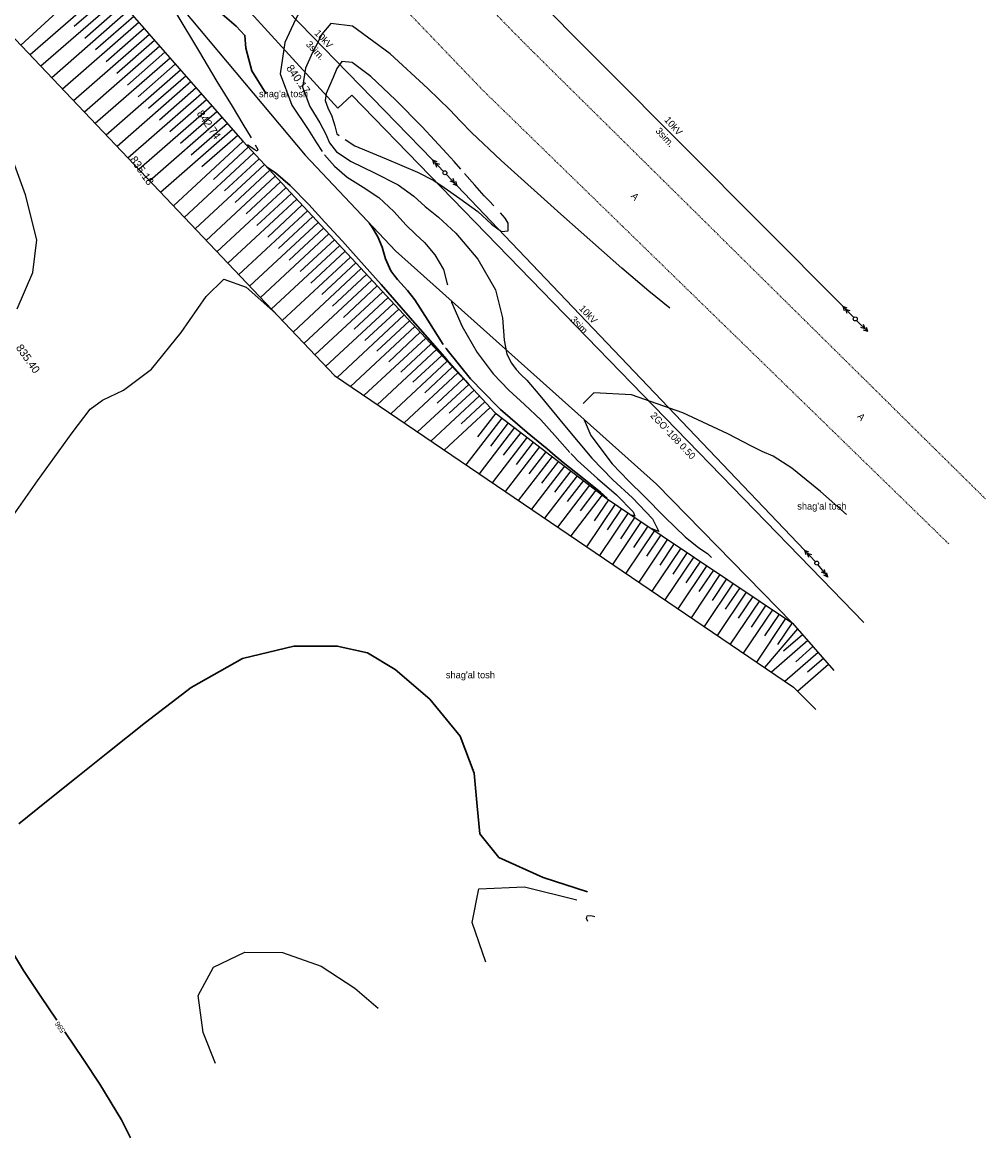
# Model space of a CAD drawing. Header units: millimetres. Extents: x 405709 to 406552, y 4254722 to 4255885.
# Tile 10 of 48: x 406430 to 406552, y 4254730 to 4254871. Entities that reach past the tile are written whole.
import ezdxf

# ---------------------------------------------------------------- set-up
doc = ezdxf.new("R2010")
doc.units = ezdxf.units.MM
doc.header["$LTSCALE"] = 0.5
for name, pattern in [('CONTI', [0]), ('Д_ТРОТ_ТРУБА', [3, 1.5, -1.5]), ('ДОРОГИ_СТРОЯЩ', [9, 8, -1])]:
    doc.linetypes.add(name, pattern=pattern)
for name, color, linetype in [('(007) Здания', 7, 'Continuous'), ('(013) Газопровод', 30, 'ИК_Газопровод -------г--------'), ('(022) Возд. Линии', 7, 'Continuous'), ('(025) Дорога', 7, 'Continuous'), ('(031) Горизонтали', 42, 'Continuous'), ('(035) Откосы', 7, 'Continuous'), ('(037) Контуры', 7, 'Continuous'), ('PI_OTDEFAULT', 172, 'CONTI')]:
    doc.layers.add(name, color=color, linetype=linetype)
doc.layers.add('(032) Горизонтали утолщенные', color=32, linetype='Continuous', lineweight=30)
doc.styles.add('BM-431', font='txt')
doc.styles.add('P-131', font='txt')
doc.styles.get("Standard").update_dxf_attribs({"font": 'arial.ttf'})
doc.linetypes.add('GAZ_VOZDUSH', pattern='A,1,-2,["~",Standard,S=3,R=0,X=-1.5,Y=-1.5],-1,10', length=14)
doc.linetypes.add('ИК_Газопровод -------г--------', pattern='A,9,-0.6,["Г",Standard,S=1.2,R=0,X=0,Y=-0.6],-1.2', length=10.8)
doc.linetypes.add('ОТКОСЫ_НЕУКР1', pattern='A,0.5,["|",Standard,S=-1.2,R=0,X=0,Y=1.2],1,["|",Standard,S=-0.5,R=0,X=0,Y=0.5],0.5', length=2)

# ---------------------------------------------------------------- blocks, each defined once
blk = doc.blocks.new('strela1')
at = {"layer": '(022) Возд. Линии'}
for p, q in [((-2, 0), (-1.5, 0.25)), ((0, 0), (-2, 0)), ((-2, 0), (-1.5, -0.25)), ((-1.5, 0), (-1, 0.25)), ((-1.5, 0), (-1, -0.25))]:
    blk.add_line(p, q, dxfattribs=at)
blk = doc.blocks.new('strela2')
at = {"layer": '(022) Возд. Линии'}
for p, q in [((0, 0), (2, 0)), ((1.5, 0), (1, 0.25)), ((1.5, 0), (1, -0.25)), ((2, 0), (1.5, 0.25)), ((2, 0), (1.5, -0.25))]:
    blk.add_line(p, q, dxfattribs=at)
blk = doc.blocks.new('STOLB')
at = {"layer": '(022) Возд. Линии'}
blk.add_circle((0, 0), 0.25, dxfattribs=at)

msp = doc.modelspace()

# ---------------------------------------------------------------- linework, layer by layer
at = {"layer": '(007) Здания'}
msp.add_lwpolyline([(406250.98, 4255095.9), (406286.74, 4255049.89), (406295.76, 4255040), (406311.96, 4255022.03), (406318.69, 4255015.22), (406318.69, 4255015.22), (406325.41, 4255008.74), (406325.41, 4255008.74), (406355.77, 4254964.11), (406378.15, 4254935.74), (406378.15, 4254935.74), (406384.77, 4254938.5), (406399.17, 4254921.38), (406440.92, 4254875.77), (406458.23, 4254855.98), (406458.23, 4254855.98), (406458.23, 4254855.98), (406490.13, 4254821.65), (406504.3, 4254810.78), (406507.17, 4254808.85), (406527.73, 4254795.06), (406532.94, 4254789.09)], dxfattribs=at)
at = {"layer": '(013) Газопровод', "linetype": 'GAZ_VOZDUSH', "ltscale": 0.1, "flags": 128}
msp.add_lwpolyline([(405795.03, 4255855.36), (405794.97, 4255851.09), (405820.82, 4255796.92), (405845.74, 4255767.6), (405853.41, 4255759.45), (405874.18, 4255735.38), (405882.96, 4255723.39), (405901.15, 4255702.24), (405920.91, 4255680.45), (405929.38, 4255670.52), (405950.6, 4255645.32), (405988.51, 4255596.32), (406006.92, 4255570.94), (406043.15, 4255533.41), (406106.99, 4255462.67), (406127.11, 4255440.51), (406140.45, 4255362.66), (406150.77, 4255332.26), (406131.04, 4255325.59), (406156.06, 4255257.25), (406178.57, 4255199.29), (406192.41, 4255173.25), (406214.32, 4255146.8), (406218.81, 4255141.04), (406251.34, 4255103.82), (406291.85, 4255054.7), (406335.57, 4255005.63), (406337.09, 4255003.97), (406368.27, 4254969.82), (406407.12, 4254927.02), (406445.97, 4254886.8), (406445.97, 4254886.8), (406470.21, 4254860.19), (406472.02, 4254861.83), (406531.41, 4254800.61), (406536.73, 4254795.12)], dxfattribs=at)
at = {"layer": '(022) Возд. Линии', "elevation": -8.05}
msp.add_lwpolyline([(406493.7, 4254875.74), (406534.07, 4254835.12)], dxfattribs=at)
at = {"layer": '(025) Дорога', "linetype": 'Д_ТРОТ_ТРУБА', "ltscale": 0.1, "flags": 128}
for points in [[(405782.71, 4255860.24), (405783.47, 4255854.01), (405787.36, 4255836.3), (405796.39, 4255813.92), (405808.63, 4255795.74), (405843.72, 4255753.07), (405862.86, 4255731.2), (405891.1, 4255699.23), (405914.16, 4255672.75), (405943.54, 4255638.22), (405980.33, 4255590.23), (406010.07, 4255552.29), (406064.58, 4255491.75), (406108.76, 4255440.9), (406113.18, 4255434.06), (406118.12, 4255421.02), (406120.85, 4255408.44), (406126.98, 4255365.99), (406137.21, 4255327.49), (406160.86, 4255259.22), (406178.71, 4255213.81), (406200.1, 4255174.46), (406222.74, 4255145.75), (406254.79, 4255104.9), (406294.71, 4255057.74), (406338.64, 4255007.09), (406369.81, 4254978.53), (406414.24, 4254934.91), (406453.89, 4254898.61), (406488.53, 4254862.47), (406540.02, 4254812.34), (406547.48, 4254805.08)], [(405792.41, 4255859.93), (405792.62, 4255857.58), (405794.35, 4255837.84), (405803, 4255818.1), (405814.96, 4255799.59), (405842.79, 4255764.93), (405849.21, 4255758.39), (405869.35, 4255735.77), (405896.65, 4255703.71), (405919.57, 4255678.09), (405948.63, 4255643.75), (405986.03, 4255594.96), (406015.5, 4255556.65), (406069.89, 4255496.47), (406113.85, 4255444.77), (406118.74, 4255436.37), (406128.1, 4255410.1), (406133.83, 4255367.76), (406143.44, 4255331.11), (406167.01, 4255262.32), (406185.66, 4255218.65), (406206.37, 4255178.48), (406227.34, 4255150.26), (406260.63, 4255109.14), (406299.97, 4255062.75), (406343.98, 4255012.44), (406373.42, 4254985.15), (406419.05, 4254940.39), (406457.26, 4254905.72), (406493.93, 4254868.27), (406544.01, 4254818.78), (406552.15, 4254810.74)]]:
    msp.add_lwpolyline(points, dxfattribs=at)
at = {"layer": '(031) Горизонтали'}
for points in [[(406446.36, 4254877.79, 604.5), (406447.42, 4254876.11, 604.5), (406449.89, 4254872.01, 604.5), (406452.61, 4254867.45, 604.5), (406454.95, 4254863.55, 604.5), (406456.85, 4254860.41, 604.5), (406458.22, 4254858.13, 604.5), (406459.26, 4254856.42, 604.5)], [(406465.6, 4254872.69, 603.5), (406464.89, 4254871.39, 603.5), (406463.52, 4254868.47, 603.5), (406462.94, 4254864.53, 603.5), (406464.4, 4254860.55, 603.5), (406466.46, 4254857.46, 603.5), (406467.52, 4254855.81, 603.5), (406468.23, 4254854.69, 603.5)], [(406512.2, 4254834.88, 603), (406509.54, 4254837.02, 603), (406506.14, 4254839.96, 603), (406498.43, 4254846.79, 603), (406490.88, 4254853.57, 603), (406487.12, 4254857.1, 603), (406485.76, 4254858.53, 603), (406484.4, 4254859.96, 603), (406481.6, 4254862.68, 603), (406476.84, 4254867.05, 603), (406472.09, 4254870.55, 603), (406469.36, 4254870.87, 603), (406468.2, 4254869.52, 603), (406467.64, 4254868.4, 603), (406467.04, 4254867.2, 603), (406466.14, 4254865.25, 603), (406465.78, 4254862.83, 603), (406466.68, 4254860.38, 603), (406467.96, 4254858.31, 603), (406468.7, 4254856.87, 603), (406469.19, 4254855.78, 603), (406470.08, 4254854.67, 603), (406471.9, 4254853.42, 603), (406474.87, 4254851.98, 603), (406477.87, 4254850.49, 603), (406479.84, 4254849.06, 603), (406481.27, 4254847.75, 603), (406482.94, 4254846.41, 603), (406485.17, 4254844.36, 603), (406487.93, 4254841.08, 603), (406490.18, 4254837.22, 603), (406491.06, 4254833.65, 603), (406491.25, 4254830.85, 603), (406491.61, 4254829.06, 603), (406492.17, 4254827.95, 603), (406492.77, 4254827.14, 603), (406493.38, 4254826.5, 603), (406494.13, 4254825.77, 603), (406495.79, 4254823.85, 603), (406498.88, 4254820.03, 603), (406502.33, 4254815.93, 603), (406505.02, 4254813.19, 603), (406507.47, 4254810.92, 603), (406510.01, 4254808.25, 603), (406510.81, 4254806.66, 603), (406509.96, 4254806.98, 603)], [(406485.8, 4254852.44, 602.5), (406484.94, 4254853.42, 602.5), (406484.02, 4254854.45, 602.5), (406480.88, 4254857.8, 602.5), (406477.52, 4254861.21, 602.5), (406474.42, 4254864.17, 602.5), (406472.05, 4254865.95, 602.5), (406470.75, 4254866.06, 602.5), (406470.11, 4254865.17, 602.5), (406469.64, 4254864.07, 602.5), (406469.19, 4254863, 602.5), (406468.77, 4254862.04, 602.5), (406468.62, 4254861.14, 602.5), (406468.95, 4254860.22, 602.5), (406469.47, 4254859.16, 602.5), (406469.86, 4254857.95, 602.5), (406470.11, 4254856.91, 602.5), (406470.41, 4254856.71, 602.5)], [(406429.69, 4254834.82, 597), (406431.68, 4254839.41, 597), (406432.15, 4254843.52, 597), (406430.72, 4254849.2, 597), (406427.57, 4254857.91, 597)], [(406458.23, 4254856.06, 604.5), (406457.79, 4254856.47, 604.5)], [(406471.16, 4254856.21, 602.5), (406472.38, 4254855.4, 602.5), (406476.32, 4254853.78, 602.5), (406480.31, 4254852.09, 602.5), (406482.36, 4254851.04, 602.5), (406483.66, 4254850.13, 602.5), (406485.66, 4254848.77, 602.5), (406487.92, 4254847.1, 602.5), (406489.66, 4254845.51, 602.5), (406490.92, 4254844.56, 602.5), (406491.76, 4254844.68, 602.5), (406491.77, 4254845.65, 602.5)], [(406459.79, 4254855.54, 604.5), (406460.12, 4254854.93, 604.5), (406460.05, 4254854.75, 604.5), (406459.64, 4254854.93, 604.5), (406458.82, 4254855.54, 604.5)], [(406468.55, 4254854.28, 603.5), (406469.82, 4254852.85, 603.5), (406471.43, 4254851.43, 603.5), (406473.43, 4254850.19, 603.5), (406475.43, 4254848.88, 603.5), (406477.31, 4254847.09, 603.5), (406478.88, 4254845.36, 603.5), (406480.06, 4254844.24, 603.5), (406481.18, 4254843.2, 603.5), (406482.49, 4254841.63, 603.5), (406483.57, 4254839.79, 603.5), (406484.05, 4254837.95, 603.5), (406484.08, 4254837.83, 603.5)], [(406489.97, 4254847.83, 602.5), (406489.38, 4254848.44, 602.5), (406488.75, 4254849.1, 602.5), (406487.54, 4254850.43, 602.5), (406486.24, 4254851.93, 602.5)], [(406491.77, 4254845.65, 602.5), (406491.4, 4254846.25, 602.5), (406490.81, 4254846.95, 602.5)], [(406381.86, 4254769.15, 596.5), (406386.72, 4254768.67, 596.5), (406392.15, 4254769.56, 596.5), (406396.11, 4254773.07, 596.5), (406398.48, 4254777.3, 596.5), (406399.84, 4254780.07, 596.5), (406400.8, 4254781.36, 596.5), (406402.27, 4254782.08, 596.5), (406406.24, 4254784.8, 596.5), (406413.82, 4254791.26, 596.5), (406421.25, 4254798.24, 596.5), (406425.08, 4254802.62, 596.5), (406427.81, 4254806.75, 596.5), (406432.24, 4254813.07, 596.5), (406436.63, 4254819.11, 596.5), (406438.91, 4254822.13, 596.5), (406440.48, 4254823.27, 596.5), (406443.12, 4254824.51, 596.5), (406446.67, 4254827.17, 596.5), (406450.43, 4254831.8, 596.5), (406453.6, 4254836.37, 596.5), (406455.8, 4254838.57, 596.5), (406458.62, 4254837.52, 596.5), (406462.37, 4254834.19, 596.5)], [(406484.58, 4254835.82, 603.5), (406484.62, 4254835.66, 603.5), (406485.97, 4254832.55, 603.5), (406487.86, 4254829.28, 603.5), (406489.86, 4254826.6, 603.5), (406491.87, 4254824.5, 603.5), (406493.85, 4254822.71, 603.5), (406495.91, 4254820.76, 603.5), (406497.68, 4254818.78, 603.5), (406499.57, 4254816.65, 603.5)], [(406534.55, 4254808.81, 602.5), (406531.26, 4254811.69, 602.5), (406527.64, 4254814.66, 602.5), (406525.28, 4254816.17, 602.5), (406523.9, 4254816.76, 602.5), (406522.55, 4254817.44, 602.5), (406519.56, 4254818.98, 602.5), (406513.84, 4254821.65, 602.5), (406507.37, 4254823.92, 602.5), (406502.6, 4254824.2, 602.5), (406501.26, 4254822.84, 602.5)], [(406501.38, 4254820.78, 602.5), (406502.2, 4254818.77, 602.5), (406504.93, 4254815.2, 602.5), (406507.01, 4254812.99, 602.5), (406508.97, 4254811.11, 602.5), (406511.57, 4254808.47, 602.5), (406514.14, 4254805.96, 602.5), (406515.88, 4254804.6, 602.5), (406516.95, 4254803.86, 602.5), (406517.23, 4254803.62, 602.5), (406517.47, 4254803.36, 602.5)], [(406499.69, 4254816.51, 603.5), (406500.11, 4254816.07, 603.5), (406500.53, 4254815.64, 603.5), (406503.06, 4254813.33, 603.5), (406505.46, 4254811.28, 603.5), (406505.49, 4254811.25, 603.5), (406505.52, 4254811.22, 603.5)], [(406505.52, 4254811.22, 603.5), (406507.57, 4254809.15, 603.5), (406507.79, 4254808.57, 603.5), (406507.36, 4254808.73, 603.5)], [(406488.96, 4254752.18, 595.5), (406487.23, 4254757.19, 595.5), (406488.04, 4254761.45, 595.5), (406493.84, 4254761.72, 595.5), (406500.45, 4254760.06, 595.5)], [(406501.82, 4254757.32, 595), (406501.68, 4254757.72, 595), (406501.74, 4254758.06, 595), (406502.21, 4254758.08, 595), (406502.74, 4254757.95, 595)], [(406501.82, 4254757.32, 595), (406501.68, 4254757.72, 595), (406501.74, 4254758.06, 595), (406502.21, 4254758.08, 595), (406502.74, 4254757.95, 595)], [(406454.75, 4254739.39, 595.5), (406453.19, 4254743.31, 595.5), (406452.56, 4254747.97, 595.5), (406454.52, 4254751.56, 595.5), (406458.45, 4254753.46, 595.5), (406463.23, 4254753.42, 595.5), (406468.11, 4254751.7, 595.5), (406472.38, 4254748.89, 595.5), (406475.33, 4254746.36, 595.5)]]:
    msp.add_polyline3d(points, dxfattribs=at)
at = {"layer": '(032) Горизонтали утолщенные'}
for points in [[(406430.85, 4254907.98, 604), (406430.9, 4254907.41, 604), (406430.94, 4254906.75, 604), (406431.31, 4254903.61, 604), (406433.12, 4254899.05, 604), (406437.11, 4254893.23, 604), (406441.24, 4254887.85, 604), (406443.58, 4254884.44, 604), (406445.12, 4254882.45, 604), (406447.24, 4254880.81, 604), (406449.9, 4254878.61, 604), (406452.71, 4254875.4, 604), (406455.31, 4254872.33, 604), (406457.38, 4254870.54, 604), (406458.48, 4254869.37, 604), (406458.6, 4254867.75, 604), (406459.36, 4254864.89, 604), (406461.15, 4254861.99, 604)], [(406475.69, 4254837.89, 604), (406472.85, 4254841.07, 604), (406470.8, 4254843.34, 604), (406468.6, 4254845.76, 604), (406466.55, 4254847.99, 604), (406464.2, 4254850.39, 604), (406462.35, 4254851.98, 604), (406461.22, 4254852.76, 604)], [(406474.2, 4254845.65, 604), (406474.48, 4254845.27, 604), (406475.3, 4254843.92, 604), (406475.85, 4254842.58, 604), (406476.25, 4254841.13, 604), (406476.92, 4254839.61, 604), (406477.31, 4254839.08, 604), (406477.77, 4254838.53, 604)], [(406486.85, 4254825.18, 604), (406486.41, 4254825.68, 604), (406484.02, 4254828.41, 604), (406481.58, 4254831.17, 604), (406479.09, 4254834.02, 604), (406475.69, 4254837.89, 604)], [(406477.77, 4254838.53, 604), (406479.03, 4254837.11, 604), (406479.96, 4254835.93, 604), (406481.61, 4254833.37, 604), (406483.56, 4254830.31, 604)], [(406483.86, 4254829.87, 604), (406483.96, 4254829.73, 604), (406484.06, 4254829.6, 604), (406487.02, 4254825.94, 604), (406490.36, 4254822.5, 604), (406490.58, 4254822.29, 604), (406490.79, 4254822.09, 604)], [(406490.79, 4254822.09, 604), (406494.18, 4254819.16, 604), (406496.03, 4254817.66, 604), (406496.7, 4254817.09, 604), (406497.71, 4254816.21, 604)], [(406497.71, 4254816.21, 604), (406498.16, 4254815.82, 604), (406498.73, 4254815.35, 604), (406501.11, 4254813.47, 604), (406503.45, 4254811.63, 604), (406504.3, 4254810.88, 604)], [(406429.88, 4254769.7, 596), (406433.39, 4254772.5, 596), (406437.13, 4254775.5, 596), (406441.15, 4254778.71, 596), (406445.89, 4254782.49, 596), (406451.68, 4254786.91, 596), (406458.16, 4254790.57, 596), (406464.66, 4254792.14, 596), (406470.15, 4254792.15, 596), (406473.98, 4254791.31, 596), (406477.48, 4254789.2, 596), (406481.85, 4254785.43, 596), (406485.68, 4254780.76, 596), (406487.45, 4254776.11, 596), (406487.83, 4254771.92, 596), (406488.19, 4254768.41, 596), (406490.6, 4254765.44, 596), (406496.19, 4254762.88, 596), (406501.81, 4254761.09, 596)], [(406430.5, 4254751.12, 596), (406427.36, 4254756.28, 596)], [(406434.68, 4254744.88, 596), (406432.66, 4254747.87, 596), (406430.5, 4254751.12, 596)], [(406440.14, 4254736.77, 596), (406438.08, 4254739.87, 596), (406435.71, 4254743.37, 596)], [(406444.03, 4254730, 596), (406442.89, 4254732.24, 596), (406440.14, 4254736.77, 596)]]:
    msp.add_polyline3d(points, dxfattribs=at)
at = {"layer": '(035) Откосы', "linetype": 'ОТКОСЫ_НЕУКР1', "ltscale": 0.1, "flags": 128}
msp.add_lwpolyline([(406325.41, 4255008.74), (406331.18, 4255005.48), (406368, 4254961.21), (406402.85, 4254923.62), (406443.97, 4254880.65), (406466.08, 4254854.25), (406477.53, 4254842.13), (406510.52, 4254812.62)], dxfattribs=at)
at = {"layer": '(035) Откосы', "linetype": 'ОТКОСЫ_НЕУКР1', "flags": 128}
msp.add_lwpolyline([(406510.52, 4254812.62), (406527.73, 4254795.06)], dxfattribs=at)
at = {"linetype": 'Continuous'}
for p, q in [((406439.79, 4254877), (406430.13, 4254868.15)), ((406441.14, 4254875.52), (406431.31, 4254866.92)), ((406441.79, 4254874.77), (406436.89, 4254870.48)), ((406442.45, 4254874.01), (406432.68, 4254865.47)), ((406443.11, 4254873.26), (406438.24, 4254869)), ((406443.77, 4254872.51), (406434.06, 4254864.02)), ((406444.42, 4254871.76), (406439.59, 4254867.53)), ((406445.08, 4254871.01), (406435.43, 4254862.57)), ((406445.74, 4254870.26), (406440.93, 4254866.05)), ((406446.4, 4254869.5), (406436.81, 4254861.12)), ((406447.05, 4254868.75), (406442.28, 4254864.57)), ((406447.71, 4254868), (406438.19, 4254859.67)), ((406449.03, 4254866.5), (406439.56, 4254858.22)), ((406448.37, 4254867.25), (406443.62, 4254863.1)), ((406450.34, 4254864.99), (406440.94, 4254856.77)), ((406449.68, 4254865.75), (406444.97, 4254861.62)), ((406451.66, 4254863.49), (406442.31, 4254855.32)), ((406451, 4254864.24), (406446.31, 4254860.14)), ((406452.97, 4254861.99), (406443.69, 4254853.87)), ((406452.31, 4254862.74), (406447.66, 4254858.67)), ((406454.29, 4254860.48), (406445.07, 4254852.42)), ((406453.63, 4254861.24), (406449, 4254857.19)), ((406455.6, 4254858.98), (406446.44, 4254850.97)), ((406454.94, 4254859.73), (406450.35, 4254855.71)), ((406456.92, 4254857.48), (406447.82, 4254849.52)), ((406456.26, 4254858.23), (406451.69, 4254854.24)), ((406458.23, 4254855.97), (406449.44, 4254847.81)), ((406457.57, 4254856.73), (406453.04, 4254852.76)), ((406458.91, 4254855.24), (406454.52, 4254851.16)), ((406459.59, 4254854.51), (406450.82, 4254846.36)), ((406460.27, 4254853.78), (406455.89, 4254849.71)), ((406460.95, 4254853.05), (406452.19, 4254844.91)), ((406461.63, 4254852.32), (406457.25, 4254848.25)), ((406462.31, 4254851.59), (406453.57, 4254843.46)), ((406462.99, 4254850.85), (406458.62, 4254846.8)), ((406463.67, 4254850.12), (406454.94, 4254842.01)), ((406464.35, 4254849.39), (406459.99, 4254845.34)), ((406465.03, 4254848.66), (406456.32, 4254840.56)), ((406465.71, 4254847.93), (406461.36, 4254843.88)), ((406466.39, 4254847.2), (406457.69, 4254839.12)), ((406467.07, 4254846.46), (406462.72, 4254842.43)), ((406467.75, 4254845.73), (406459.07, 4254837.67)), ((406468.43, 4254845), (406464.09, 4254840.97)), ((406469.11, 4254844.27), (406460.44, 4254836.22)), ((406469.79, 4254843.54), (406465.46, 4254839.52)), ((406470.47, 4254842.81), (406461.82, 4254834.77)), ((406471.15, 4254842.08), (406466.82, 4254838.06)), ((406471.83, 4254841.34), (406463.19, 4254833.32)), ((406472.51, 4254840.61), (406468.19, 4254836.6)), ((406473.19, 4254839.88), (406464.57, 4254831.87)), ((406473.87, 4254839.15), (406469.56, 4254835.15)), ((406474.54, 4254838.42), (406465.94, 4254830.42)), ((406475.22, 4254837.69), (406470.93, 4254833.69)), ((406475.9, 4254836.96), (406467.32, 4254828.97)), ((406476.58, 4254836.22), (406472.29, 4254832.24)), ((406477.26, 4254835.49), (406468.69, 4254827.53)), ((406478.62, 4254834.03), (406470.13, 4254826.13)), ((406477.94, 4254834.76), (406473.66, 4254830.78)), ((406479.98, 4254832.57), (406471.82, 4254824.98)), ((406479.3, 4254833.3), (406475.14, 4254829.43)), ((406481.34, 4254831.1), (406473.52, 4254823.83)), ((406480.66, 4254831.83), (406476.67, 4254828.12)), ((406482.7, 4254829.64), (406475.21, 4254822.68)), ((406482.02, 4254830.37), (406478.19, 4254826.81)), ((406484.06, 4254828.18), (406476.91, 4254821.53)), ((406483.38, 4254828.91), (406479.72, 4254825.51)), ((406485.42, 4254826.71), (406478.6, 4254820.38)), ((406484.74, 4254827.45), (406481.25, 4254824.2)), ((406486.78, 4254825.25), (406480.3, 4254819.23)), ((406486.1, 4254825.98), (406482.78, 4254822.89)), ((406488.14, 4254823.79), (406482, 4254818.08)), ((406487.46, 4254824.52), (406484.3, 4254821.59)), ((406489.5, 4254822.32), (406483.69, 4254816.93)), ((406488.82, 4254823.06), (406485.83, 4254820.28)), ((406490.98, 4254820.99), (406486.43, 4254815.07)), ((406490.19, 4254821.6), (406487.9, 4254818.62)), ((406492.56, 4254819.78), (406488.09, 4254813.94)), ((406491.77, 4254820.39), (406489.52, 4254817.45)), ((406494.15, 4254818.56), (406489.74, 4254812.82)), ((406493.36, 4254819.17), (406491.14, 4254816.28)), ((406494.94, 4254817.96), (406492.76, 4254815.11)), ((406495.73, 4254817.35), (406491.4, 4254811.7)), ((406496.53, 4254816.74), (406494.38, 4254813.94)), ((406497.32, 4254816.13), (406493.05, 4254810.57)), ((406498.11, 4254815.52), (406496, 4254812.77)), ((406498.9, 4254814.92), (406494.71, 4254809.45)), ((406500.49, 4254813.7), (406496.36, 4254808.32)), ((406499.7, 4254814.31), (406497.62, 4254811.6)), ((406502.07, 4254812.49), (406498.02, 4254807.2)), ((406501.28, 4254813.09), (406499.24, 4254810.43)), ((406503.66, 4254811.27), (406499.67, 4254806.08)), ((406502.86, 4254811.88), (406500.86, 4254809.26)), ((406505.29, 4254810.12), (406501.67, 4254804.72)), ((406504.46, 4254810.67), (406502.65, 4254807.98)), ((406506.11, 4254809.56), (406504.3, 4254806.86)), ((406506.94, 4254809), (406503.32, 4254803.6)), ((406507.77, 4254808.45), (406505.96, 4254805.74)), ((406508.6, 4254807.89), (406504.97, 4254802.48)), ((406510.26, 4254806.78), (406506.63, 4254801.36)), ((406509.43, 4254807.33), (406507.62, 4254804.63)), ((406511.92, 4254805.66), (406508.28, 4254800.24)), ((406511.09, 4254806.22), (406509.27, 4254803.51)), ((406513.58, 4254804.55), (406509.93, 4254799.11)), ((406512.75, 4254805.11), (406510.93, 4254802.39)), ((406514.41, 4254804), (406512.58, 4254801.27)), ((406515.24, 4254803.44), (406511.58, 4254797.99)), ((406516.07, 4254802.88), (406514.24, 4254800.16)), ((406516.9, 4254802.33), (406513.24, 4254796.87)), ((406518.55, 4254801.21), (406514.89, 4254795.75)), ((406517.72, 4254801.77), (406515.89, 4254799.04)), ((406520.21, 4254800.1), (406516.54, 4254794.63)), ((406519.38, 4254800.66), (406517.55, 4254797.92)), ((406521.87, 4254798.99), (406518.19, 4254793.51)), ((406521.04, 4254799.54), (406519.2, 4254796.81)), ((406522.7, 4254798.43), (406520.86, 4254795.69)), ((406523.53, 4254797.88), (406519.84, 4254792.38)), ((406525.19, 4254796.76), (406521.5, 4254791.26)), ((406524.36, 4254797.32), (406522.51, 4254794.57)), ((406526.85, 4254795.65), (406523.15, 4254790.14)), ((406526.02, 4254796.21), (406524.17, 4254793.45)), ((406528.34, 4254794.35), (406524.17, 4254789.45)), ((406527.68, 4254795.09), (406525.83, 4254792.34)), ((406529.66, 4254792.85), (406525.06, 4254788.84)), ((406529, 4254793.6), (406526.6, 4254791.51)), ((406530.97, 4254791.34), (406526.77, 4254787.68)), ((406530.31, 4254792.1), (406528.12, 4254790.18)), ((406532.28, 4254789.84), (406528.37, 4254786.42)), ((406531.63, 4254790.59), (406529.63, 4254788.85))]:
    msp.add_line(p, q, dxfattribs=at)
msp.add_lwpolyline([(406244.6, 4255090.87), (406298.28, 4255019.91), (406319.35, 4255003.12), (406350.45, 4254959.32), (406379.58, 4254921.43), (406469.8, 4254826.36), (406527.84, 4254786.96), (406530.65, 4254784.13)], dxfattribs=at)
at = {"linetype": 'Continuous', "elevation": -7.03}
for points in [[(406448.59, 4254888.22), (406482.22, 4254853.63)], [(406485.32, 4254850.37), (406529.23, 4254804.28)]]:
    msp.add_lwpolyline(points, dxfattribs=at)

# ---------------------------------------------------------------- block references
at = {"layer": '(022) Возд. Линии'}
for name, p, rotation in [('strela2', (406483.59, 4254852.18, -9.25), 133.6149931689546), ('STOLB', (406483.77, 4254852, -9.25), 133.6149931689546), ('strela1', (406483.94, 4254851.82, -9.25), 133.6149931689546), ('strela1', (406535.48, 4254833.7, -8.5), 314.8557108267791), ('STOLB', (406535.66, 4254833.52, -8.5), 314.8557108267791), ('strela2', (406535.83, 4254833.34, -8.5), 314.8557108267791), ('strela2', (406530.61, 4254802.83, -9.61), 133.6199760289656), ('STOLB', (406530.79, 4254802.65, -9.61), 128.6455327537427), ('strela1', (406530.94, 4254802.45, -9.61), 128.6455327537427)]:
    msp.add_blockref(name, p, dxfattribs=dict(at, rotation=rotation))

# ---------------------------------------------------------------- texts
at = {"layer": '(013) Газопровод', "color": 0, "linetype": 'Continuous', "style": 'BM-431'}
msp.add_text("2GO'-108 0.50", height=0.875, rotation=313.2847, dxfattribs=at).set_placement((406509.68, 4254821.24, -606.6))
at = {"layer": '(022) Возд. Линии', "style": 'BM-431'}
for s, rotation, p in [('3sim.', 313.3166, (406466.13, 4254868.18, 1212.62)), ('10kV', 313.3166, (406467.21, 4254869.59, 1212.62)), ('10kV', 312.0491, (406511.45, 4254858.63, 1211.6)), ('3sim.', 312.0491, (406510.34, 4254857.25, 1211.6)), ('10kV', 313.3166, (406500.67, 4254834.78, 1212.62)), ('3sim.', 313.3166, (406499.59, 4254833.37, 1212.62))]:
    msp.add_text(s, height=0.875, rotation=rotation, dxfattribs=at).set_placement(p)
at = {"layer": '(025) Дорога', "linetype": 'ДОРОГИ_СТРОЯЩ', "style": 'BM-431'}
for p in [(406507.23, 4254849), (406535.84, 4254821.13)]:
    msp.add_text('A', height=0.875, rotation=312.3383, dxfattribs=at).set_placement(p)
at = {"layer": '(032) Горизонтали утолщенные', "style": 'P-131'}
msp.add_text('596', height=0.656, rotation=124.2539, dxfattribs=at).set_placement((406435.8, 4254743.53, 596))
at = {"layer": '(037) Контуры', "color": 0, "linetype": 'ByBlock', "style": 'BM-431'}
for p in [(406460.26, 4254861.56), (406528.32, 4254809.42), (406483.89, 4254788.08)]:
    msp.add_text("shag'al tosh", height=0.875, dxfattribs=at).set_placement(p)
at = {"layer": 'PI_OTDEFAULT', "color": 250, "ltscale": 3, "style": 'BM-431'}
for s, p in [('840.17', (406463.65, 4254865.23)), ('842.74', (406452.34, 4254859.48)), ('835.18', (406443.88, 4254853.67)), ('835.40', (406429.48, 4254829.88))]:
    msp.add_text(s, height=1, rotation=305, dxfattribs=at).set_placement(p)

doc.saveas('drawing.dxf')
